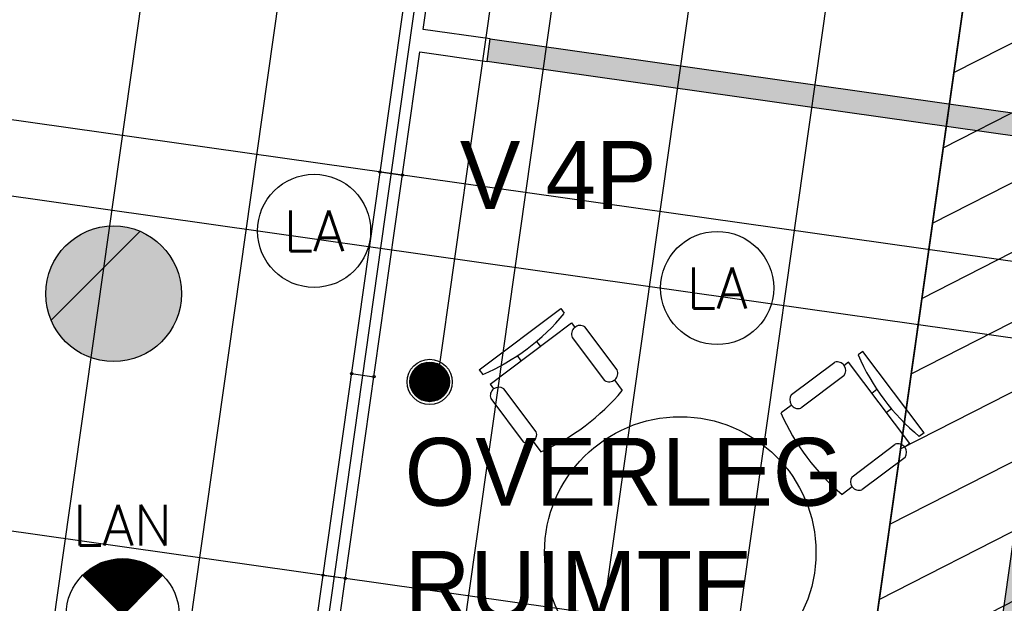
# Model space of a CAD drawing. Header units: millimetres. Extents: x -4107 to 114693, y -37499 to 54671.
# Tile 114 of 156: x 52016 to 56369, y 30609 to 33188. Entities that reach past the tile are written whole.
import ezdxf
from ezdxf.enums import TextEntityAlignment as Align

# ---------------------------------------------------------------- set-up
doc = ezdxf.new("R2010")
doc.units = ezdxf.units.MM
doc.header["$LTSCALE"] = 50
for name, color, linetype in [('FOK_ BRANDSLANGHASPELS', 2, 'Continuous'), ('FOK_05---_TEKST_18', 1, 'Continuous'), ('FOK_05---_TEKST_25', 2, 'Continuous'), ('FOK_22_BINNENWANDEN', 2, 'Continuous'), ('FOK_22_BINNENWANDEN @ 1 VP1', 2, 'Continuous'), ('FOK_22_BINNENWANDEN @ 1 VP2', 2, 'Continuous'), ('FOK_22_BINNENWANDEN @ 1 VPModel', 2, 'Continuous'), ('FOK_72_VAST MEUBILAIR', 1, 'Continuous'), ('FOK_82_LOS MEUBILAIR', 1, 'Continuous'), ('XREF_06_PLAFOND$0$AA45----_PLAFONDAFW', 1, 'Continuous'), ('XREF_06_PLAFOND$0$AI45----_PLAFONDAFW', 2, 'Continuous'), ('XREF_06_Sprinkler installatie$0$WL524---', 4, 'Continuous'), ('XREF_06_Sprinkler installatie$0$WL6516--', 4, 'Continuous'), ('XREF_06_verlichting$0$EL6311--', 3, 'Continuous'), ('XREF_06_werkset$0$AA28G---_PREFABBETON', 242, 'Continuous'), ('XREF_06_werkset$0$AL28G---_PREFABBETON', 4, 'Continuous')]:
    doc.layers.add(name, color=color, linetype=linetype)
doc.styles.add('XREF_06_Sprinkler installatie$0$Standard', font='txt')
doc.styles.add('XREF_06_verlichting$0$BURO-018', font='simplex.shx', dxfattribs={"height": 180})

# ---------------------------------------------------------------- blocks, each defined once
blk = doc.blocks.new('XREF_06_Sprinkler installatie$0$SP-KOP02')
at = {"color": 0, "linetype": 'Continuous'}
for p, q in [((-0.875, -0.023), (0.023, 0.875)), ((-0.847, -0.219), (0.219, 0.847)), ((-0.843, 0.233), (-0.233, 0.843)), ((-0.786, -0.383), (0.383, 0.786)), ((-0.702, -0.523), (0.523, 0.702)), ((-0.595, -0.641), (0.641, 0.595)), ((-0.469, -0.739), (0.739, 0.469)), ((-0.32, -0.815), (0.815, 0.32)), ((-0.144, -0.863), (0.863, 0.144)), ((0.072, -0.872), (0.872, -0.072)), ((0.381, -0.788), (0.788, -0.381))]:
    blk.add_line(p, q, dxfattribs=at)
at = {"color": 0, "linetype": 'Continuous', "const_width": 0.875}
blk.add_lwpolyline([(-0.438, 0, 1), (0.438, 0, 1)], format="xyb", close=True, dxfattribs=at)
at = {"color": 0, "linetype": 'Continuous'}
for radius in [1, 0.875]:
    blk.add_circle((0, 0), radius, dxfattribs=at)
at = {"color": 0, "linetype": 'Continuous', "style": 'XREF_06_Sprinkler installatie$0$Standard', "flags": 1}
for tag, p in [('SP_MATCODE', (2, 2)), ('SP_TEMP', (2, -3)), ('SP_DOORL', (2, -5)), ('SP_KFACT', (2, -7)), ('SP_SPRHK', (2, -9)), ('SP_KLEP', (2, -11))]:
    blk.add_attdef(tag, p, '', height=1, dxfattribs=at)
blk = doc.blocks.new('XREF_06_Sprinkler installatie')
at = {"layer": 'XREF_06_Sprinkler installatie$0$WL524---'}
for p, q in [((53860.6, 31571.6), (54560.3, 36512.4)), ((49229.2, 32798.6), (54991.2, 31982.7)), ((54991.2, 31982.7), (63969.9, 30711.2))]:
    blk.add_line(p, q, dxfattribs=at)
at = {"layer": 'XREF_06_Sprinkler installatie$0$WL6516--', "xscale": 99.9999999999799, "yscale": 100, "zscale": 100, "rotation": 7.589429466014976}
blk.add_blockref('XREF_06_Sprinkler installatie$0$SP-KOP02', (53828.7, 31587.2), dxfattribs=at)
blk = doc.blocks.new('XREF_06_PLAFOND')
at = {"layer": 'XREF_06_PLAFOND$0$AA45----_PLAFONDAFW'}
h = blk.add_hatch(dxfattribs=at)
h.set_pattern_fill('ANSI31', color=256, scale=2200, angle=342.02, style=0)
h.set_pattern_definition([(27.02, (0, 0), (-124.9329, 244.9832), [])])
h.paths.add_polyline_path([(54376.2, 20456.3), (54977.4, 20422.2), (57196.8, 36094.7), (56590.8, 36094.7)])
at = {"layer": 'XREF_06_PLAFOND$0$AI45----_PLAFONDAFW'}
h = blk.add_hatch(dxfattribs=at)
h.set_pattern_fill('_USER,_O', color=256, scale=1800, pattern_type=0)
h.set_pattern_definition([(351.94, (60508.5, -17546.5), (252.38, 1782.22), [])])
edge = h.paths.add_edge_path(flags=16)
edge.add_arc((41622.2, 26897.4), 5449.9, 0, 180)
edge.add_arc((41622.2, 26897.4), 5449.9, 180, 360)
h.paths.add_polyline_path([(49833.5, 30277.3), (51633.5, 30277.3), (51633.5, 27677.3), (49833.5, 27677.3)], flags=16)
edge = h.paths.add_edge_path(flags=16)
edge.add_arc((86127.3, 26613.5), 3800, 0, 180)
edge.add_arc((86127.3, 26613.5), 3800, 180, 360)
edge = h.paths.add_edge_path(flags=16)
edge.add_arc((74998.8, -10766.8), 5450, 0, 180)
edge.add_arc((74998.8, -10766.8), 5450, 180, 360)
edge = h.paths.add_edge_path()
edge.add_arc((59888.1, 10791.1), 9323.9, 341.24236, 446.62909)
edge.add_line((60436.4, 20098.9), (31243.3, 21827.8))
edge.add_line((31243.3, 21827.8), (28955.1, 21950.5))
edge.add_line((28955.1, 21950.5), (30807, 36094.7))
edge.add_line((30807, 36094.7), (95373.9, 36094.7))
edge.add_line((95373.9, 36094.7), (86392.8, -27327.7))
edge.add_line((86392.8, -27327.7), (59702.3, -18665.8))
edge.add_line((59702.3, -18665.8), (68716.8, 7792.9))
h = blk.add_hatch(dxfattribs=at)
h.set_pattern_fill('_USER,_O', color=256, scale=600, angle=90, pattern_type=0)
h.set_pattern_definition([(81.94, (95317.84, 35698.9), (-594.073, 84.126), [])])
edge = h.paths.add_edge_path(flags=16)
edge.add_arc((86127.3, 26613.5), 3800, 0, 360)
edge = h.paths.add_edge_path(flags=16)
edge.add_arc((74998.8, -10766.8), 5450, 0, 360)
edge = h.paths.add_edge_path(flags=16)
edge.add_arc((41622.2, 26897.4), 5449.9, 0, 360)
h.paths.add_polyline_path([(49933.5, 30177.3), (51533.5, 30177.3), (51533.5, 27777.3), (49933.5, 27777.3)], flags=16)
edge = h.paths.add_edge_path()
edge.add_arc((59888.1, 10791.1), 9323.9, 341.24236, 446.62909)
edge.add_line((60436.4, 20098.9), (31243.3, 21827.8))
edge.add_line((31243.3, 21827.8), (28955.1, 21950.5))
edge.add_line((28955.1, 21950.5), (30807, 36094.7))
edge.add_line((30807, 36094.7), (95373.9, 36094.7))
edge.add_line((95373.9, 36094.7), (86392.8, -27327.7))
edge.add_line((86392.8, -27327.7), (59702.3, -18665.8))
edge.add_line((59702.3, -18665.8), (68716.8, 7792.9))
at = {"layer": 'XREF_06_PLAFOND$0$AA45----_PLAFONDAFW'}
blk.add_lwpolyline([(54376.2, 20456.3), (54977.4, 20422.2), (57196.8, 36094.7), (56590.8, 36094.7)], close=True, dxfattribs=at)
blk = doc.blocks.new('XREF_06_verlichting$0$1115B3A')
at = {"color": 0, "linetype": 'Continuous'}
blk.add_circle((0, 0), 2.5, dxfattribs=at)
at = {"color": 0, "linetype": 'Continuous', "style": 'XREF_06_verlichting$0$BURO-018'}
for tag, p in [('E_GKAST', (0, 8)), ('E_GROEP', (0, 5)), ('E_SGROEP', (4.5, 5)), ('E_ARMCODE', (0, 0)), ('E_SLET', (4.5, -1))]:
    blk.add_attdef(tag, text='', height=1.8, dxfattribs=at).set_placement(p, align=Align.MIDDLE)
blk = doc.blocks.new('XREF_06_verlichting$0$E00018')
at = {"color": 0, "linetype": 'Continuous'}
for p, q in [((-1.768, -1.768), (1.768, 1.768)), ((1.768, -1.768), (-1.768, 1.768))]:
    blk.add_line(p, q, dxfattribs=at)
at = {"color": 0, "linetype": 'Continuous', "const_width": 2.5}
for points in [[(-0.884, 0.884, -0.198912), (0, 1.25, -0.198912), (0.884, 0.884, -1)], [(-0.884, -0.884, 0.198912), (0, -1.25, 0.198912), (0.884, -0.884, 1)]]:
    blk.add_lwpolyline(points, format="xyb", dxfattribs=at)
blk = doc.blocks.new('XREF_06_verlichting$0$1115B3A-NO1')
at = {"color": 0, "linetype": 'Continuous'}
blk.add_circle((0, 0), 2.5, dxfattribs=at)
at = {"color": 0, "zscale": 100}
blk.add_blockref('XREF_06_verlichting$0$E00018', (0, 0), dxfattribs=at)
at = {"color": 0, "linetype": 'Continuous', "style": 'XREF_06_verlichting$0$BURO-018'}
for tag, p in [('E_GKAST', (0, 8)), ('E_GROEP', (0, 5)), ('E_SGROEP', (4.5, 5)), ('E_ARMCODE', (0, 0)), ('E_SLET', (4.5, -1))]:
    blk.add_attdef(tag, text='', height=1.8, dxfattribs=at).set_placement(p, align=Align.MIDDLE)
blk = doc.blocks.new('XREF_06_verlichting')
at = {"layer": 'XREF_06_verlichting$0$EL6311--'}
ref = blk.add_blockref('XREF_06_verlichting$0$1115B3A', (53317.7, 32254.7), dxfattribs=dict(at, xscale=100, yscale=100, zscale=100))
ref.add_attrib('E_ARMCODE', 'LA', dxfattribs={"layer": '0', "color": 1, "linetype": 'Continuous', "height": 180, "style": 'XREF_06_verlichting$0$BURO-018'}).set_placement((53317.7, 32254.7), align=Align.MIDDLE)
ref = blk.add_blockref('XREF_06_verlichting$0$1115B3A', (55099.9, 32002.3), dxfattribs=dict(at, xscale=100, yscale=100, zscale=100))
ref.add_attrib('E_ARMCODE', 'LA', dxfattribs={"layer": '0', "color": 1, "linetype": 'Continuous', "height": 180, "style": 'XREF_06_verlichting$0$BURO-018'}).set_placement((55099.9, 32002.3), align=Align.MIDDLE)
ref = blk.add_blockref('XREF_06_verlichting$0$1115B3A-NO1', (52471.2, 30556.6), dxfattribs=dict(at, xscale=100, yscale=100, zscale=100))
ref.add_attrib('E_ARMCODE', 'LAN', dxfattribs={"layer": '0', "color": 1, "linetype": 'Continuous', "height": 180, "style": 'XREF_06_verlichting$0$BURO-018'}).set_placement((52470.9, 30954.3), align=Align.MIDDLE)
blk = doc.blocks.new('VERGADER 4P ROND')
at = {"linetype": 'Continuous'}
for p, q in [((70720.8, 29560.7), (71080.9, 29831.4)), ((71080.9, 29831.4), (71096.8, 29810.2)), ((70768.6, 29497.1), (71128.7, 29767.9)), ((71128.7, 29767.9), (71144.6, 29746.7)), ((71330.4, 29560.4), (71187.1, 29751)), ((71131.7, 29703.9), (71275.1, 29513.2)), ((70974.4, 29686.4), (70991, 29664.3)), ((70906.3, 29600.6), (70889.3, 29623.2)), ((72417.1, 29642.1), (72395.9, 29626.2)), ((72687.8, 29282), (72417.1, 29642.1)), ((70720.8, 29560.7), (70736.7, 29539.5)), ((72102.1, 29451), (72292.7, 29594.4)), ((72353.5, 29594.3), (72332.3, 29578.4)), ((72624.2, 29234.2), (72353.5, 29594.3)), ((72332.8, 29533.7), (72142.1, 29390.4)), ((70768.6, 29497.1), (70784.5, 29476)), ((70972.5, 29285.8), (70829.2, 29476.4)), ((71319.8, 29513.7), (71353.1, 29469.3)), ((72479.1, 29473.2), (72457, 29456.6)), ((70771.6, 29433.1), (70915, 29242.5)), ((72099.3, 29403.2), (72055, 29369.9)), ((72520.7, 29371.9), (72543.3, 29388.9)), ((72687.8, 29282), (72666.6, 29266.1)), ((70959.7, 29243), (70993, 29198.6)), ((72369.6, 29087.8), (72560.2, 29231.2)), ((72624.2, 29234.2), (72603, 29218.3)), ((72603.5, 29173.6), (72412.9, 29030.3)), ((72370.1, 29043.1), (72325.7, 29009.8)), ((70802.5, 28474), (70611.9, 28330.7)), ((70849.2, 28463.4), (70893.6, 28496.7)), ((70659, 28275.4), (70849.7, 28418.7)), ((72259.6, 28263.6), (72226.3, 28307.9)), ((70595, 28272.3), (70616.2, 28288.2)), ((70865.8, 27912.2), (70595, 28272.3)), ((72307.4, 28260.8), (72450.7, 28070.2)), ((70531.5, 28224.5), (70552.7, 28240.4)), ((70802.2, 27864.4), (70531.5, 28224.5)), ((72390.1, 28030.1), (72246.8, 28220.8)), ((70676.5, 28118), (70698.6, 28134.6)), ((71119.9, 28103.3), (71164.3, 28136.6)), ((71077.1, 28116.1), (70886.5, 27972.8)), ((70762.3, 28049.9), (70739.7, 28032.9)), ((70929.8, 27915.3), (71120.4, 28058.6)), ((71899.5, 27992.8), (71866.2, 28037.2)), ((71944.2, 27993.3), (72087.5, 27802.7)), ((72090.6, 27738.7), (72450.7, 28009.4)), ((72450.7, 28009.4), (72434.8, 28030.6)), ((72030, 27759.4), (71886.7, 27950)), ((72498.5, 27945.8), (72482.6, 27967)), ((70865.8, 27912.2), (70886.9, 27928.1)), ((72138.4, 27675.1), (72498.5, 27945.8)), ((72329.6, 27883.8), (72313, 27905.9)), ((70802.2, 27864.4), (70823.4, 27880.3)), ((72228.3, 27842.2), (72245.3, 27819.6)), ((72090.6, 27738.7), (72074.7, 27759.8)), ((72138.4, 27675.1), (72122.5, 27696.3))]:
    blk.add_line(p, q, dxfattribs=at)
blk.add_circle((71609.6, 28753.3), 600)
for centre, radius, start, end in [((70349.5, 30429.4), 970.6, 293.5168, 320.3562), ((71167, 29718.5), 38.2, 58.2292, 202.5821), ((73285.8, 30013.4), 970.6, 203.5168, 230.3562), ((71295.2, 29545.7), 38.2, 238.2292, 22.5821), ((72303, 29557.6), 38.2, 321.2909, 105.6438), ((70807.2, 29445.8), 37.7, 54.2221, 199.6509), ((70605.7, 30088.5), 970.6, 293.5168, 320.3562), ((72131.9, 29427.2), 38.2, 141.2909, 285.6438), ((72944.9, 29757.2), 970.6, 203.5168, 230.3562), ((70937, 29273.1), 37.7, 234.2221, 19.6509), ((72572.9, 29195.7), 37.7, 324.2221, 109.6509), ((72400.2, 29065.8), 37.7, 144.2221, 289.6509), ((70817.2, 28438.8), 38.2, 328.2292, 112.5821), ((70274.4, 27749.4), 970.6, 23.5168, 50.3562), ((70644.4, 28310.6), 38.2, 148.2292, 292.5821), ((72613.5, 27418), 970.6, 113.5168, 140.3562), ((72283.5, 28231), 38.2, 51.2909, 195.6438), ((69933.5, 27493.1), 970.6, 23.5168, 50.3562), ((71089.8, 28080.6), 37.7, 324.2221, 109.6509), ((72414, 28059.9), 38.2, 231.2909, 15.6438), ((71922.2, 27962.7), 37.7, 54.2221, 199.6509), ((70917.1, 27950.8), 37.7, 144.2221, 289.6509), ((72869.8, 27077.1), 970.6, 113.5168, 140.3562), ((72052, 27790), 37.7, 234.2221, 19.6509)]:
    blk.add_arc(centre, radius, start, end, dxfattribs=at)
blk = doc.blocks.new('*U1000')
at = {"layer": 'FOK_22_BINNENWANDEN @ 1 VP1'}
blk.add_hatch(color=256, dxfattribs=at).paths.add_polyline_path([(674.2, 4061.8), (575.1, 4075.2), (42.1, 311.1), (141.1, 297)])
at = {"layer": 'FOK_22_BINNENWANDEN @ 1 VP2'}
blk.add_hatch(color=256, dxfattribs=at).paths.add_polyline_path([(674.2, 4061.8), (575.1, 4075.2), (42.1, 311.1), (141.1, 297)])
at = {"layer": 'FOK_22_BINNENWANDEN @ 1 VPModel'}
blk.add_hatch(color=256, dxfattribs=at).paths.add_polyline_path([(674.2, 4061.8), (575.1, 4075.2), (42.1, 311.1), (141.1, 297)])
blk = doc.blocks.new('A$C33344D17')
at = {"layer": 'FOK_22_BINNENWANDEN'}
blk.add_lwpolyline([(674.2, 4061.8), (575.1, 4075.2), (42.1, 311.1), (141.1, 297)], close=True, dxfattribs=at)
for points in [[(42.1, 311.1), (0, 14)], [(141.1, 297), (99, 0)]]:
    blk.add_lwpolyline(points, dxfattribs=at)
blk.add_blockref('*U1000', (0, 0), dxfattribs=at)
blk = doc.blocks.new('XREF_06_werkset$0$V-H-28G001_B09145W02')
at = {"layer": 'XREF_06_werkset$0$AA28G---_PREFABBETON'}
blk.add_hatch(color=254, dxfattribs=at).paths.add_polyline_path([(300, 0, 0.57735), (-150, 259.8, 0.57735), (-150, -259.8, 0.57735)])
h = blk.add_hatch(dxfattribs=at)
h.set_pattern_fill('KALKZST', color=1, scale=880, style=0)
h.set_pattern_definition([(45, (0, 0), (-390.3, 390.3), [])])
h.paths.add_polyline_path([(300, 0, 0.57735), (-150, 259.8, 0.57735), (-150, -259.8, 0.57735)])
at = {"layer": 'XREF_06_werkset$0$AL28G---_PREFABBETON'}
blk.add_circle((0, 0), 300, dxfattribs=at)
blk = doc.blocks.new('XREF_06_werkset$0$V-H-28X00B_09145B1')
blk.add_blockref('XREF_06_werkset$0$V-H-28G001_B09145W02', (52431.3, 31976.9))
blk = doc.blocks.new('XREF_06_werkset')
blk.add_blockref('XREF_06_werkset$0$V-H-28X00B_09145B1', (0, 0))
blk = doc.blocks.new('A$C094F4788')
at = {"layer": 'Defpoints'}
blk.add_lwpolyline([(5, 19), (104, 5)], dxfattribs=at)
blk.add_point((5, 19), dxfattribs=at)
at = {"layer": 'Defpoints', "color": 5}
for p in [(5, 19), (104, 5)]:
    blk.add_point(p, dxfattribs=at)
at = {"layer": 'FOK_22_BINNENWANDEN', "color": 5}
for centre in [(5, 19), (104, 5)]:
    blk.add_circle(centre, 5, dxfattribs=at)
blk = doc.blocks.new('A$C4D8164B4')
at = {"layer": 'FOK_ BRANDSLANGHASPELS', "color": 2}
blk.add_circle((20000, 20000), 20000, dxfattribs=at)
blk = doc.blocks.new('*U992')
at = {"layer": 'FOK_22_BINNENWANDEN @ 1 VP1'}
blk.add_hatch(color=256, dxfattribs=at).paths.add_polyline_path([(54096.7, 33102.9), (61522.6, 32051.3), (61508.6, 31952.3), (54082.6, 33003.8)])
at = {"layer": 'FOK_22_BINNENWANDEN @ 1 VP2'}
blk.add_hatch(color=256, dxfattribs=at).paths.add_polyline_path([(54096.7, 33102.9), (61522.6, 32051.3), (61508.6, 31952.3), (54082.6, 33003.8)])
at = {"layer": 'FOK_22_BINNENWANDEN @ 1 VPModel'}
blk.add_hatch(color=256, dxfattribs=at).paths.add_polyline_path([(54096.7, 33102.9), (61522.6, 32051.3), (61508.6, 31952.3), (54082.6, 33003.8)])

msp = doc.modelspace()

# ---------------------------------------------------------------- linework, layer by layer
at = {"layer": 'FOK_22_BINNENWANDEN'}
for points in [[(61396.2, 31158.8), (60919.7, 27793.8), (53097.7, 28901.4), (54116.3, 36094.7)], [(56081.8, 28579.8), (53210.7, 28986.4), (53785.6, 33045.9), (54082.6, 33003.8), (54096.7, 33102.9), (53799.6, 33144.9), (54203.2, 35994.7)]]:
    msp.add_lwpolyline(points, dxfattribs=at)
msp.add_lwpolyline([(54096.7, 33102.9), (61522.6, 32051.3), (61508.6, 31952.3), (54082.6, 33003.8)], close=True, dxfattribs=at)
at = {"layer": 'FOK_72_VAST MEUBILAIR'}
msp.add_circle((52431.3, 31976.9), 300, dxfattribs=at)

# ---------------------------------------------------------------- block references
for name in ['XREF_06_werkset', 'XREF_06_PLAFOND', 'XREF_06_PLAFOND', 'XREF_06_Sprinkler installatie', 'XREF_06_Sprinkler installatie']:
    msp.add_blockref(name, (0, 0))
at = {"layer": 'FOK_ BRANDSLANGHASPELS', "color": 5}
msp.add_blockref('A$C4D8164B4', (17554.1, 14671.5), dxfattribs=at)
at = {"layer": 'FOK_22_BINNENWANDEN', "color": 5}
msp.add_blockref('A$C4D8164B4', (41313.6, 11409.4), dxfattribs=at)
at = {"layer": 'FOK_22_BINNENWANDEN'}
for name, p in [('XREF_06_verlichting', (0, 0)), ('*U992', (0, 0)), ('A$C33344D17', (56081.8, 28565.8)), ('A$C094F4788', (53604.5, 32496.3)), ('A$C094F4788', (53478.3, 31605.2)), ('A$C094F4788', (53352.1, 30714.1))]:
    msp.add_blockref(name, p, dxfattribs=at)
at = {"layer": 'FOK_82_LOS MEUBILAIR'}
msp.add_blockref('VERGADER 4P ROND', (-16672.9, 2080.1), dxfattribs=at)

# ---------------------------------------------------------------- texts
at = {"layer": 'FOK_05---_TEKST_18', "insert": (53718.6, 31339.9), "char_height": 300, "width": 57960.996, "attachment_point": 1}
msp.add_mtext('{\\fCentury Gothic|b0|i0|c0|p34;OVERLEG\\PRUIMTE\\P4 PERSONEN}', dxfattribs=at)
at = {"layer": 'FOK_05---_TEKST_25', "insert": (53962.2, 32651.7), "char_height": 300, "width": 57960.996, "attachment_point": 1}
msp.add_mtext('{\\fCentury Gothic|b0|i0|c0|p34;V 4P}', dxfattribs=at)

doc.saveas('drawing.dxf')
